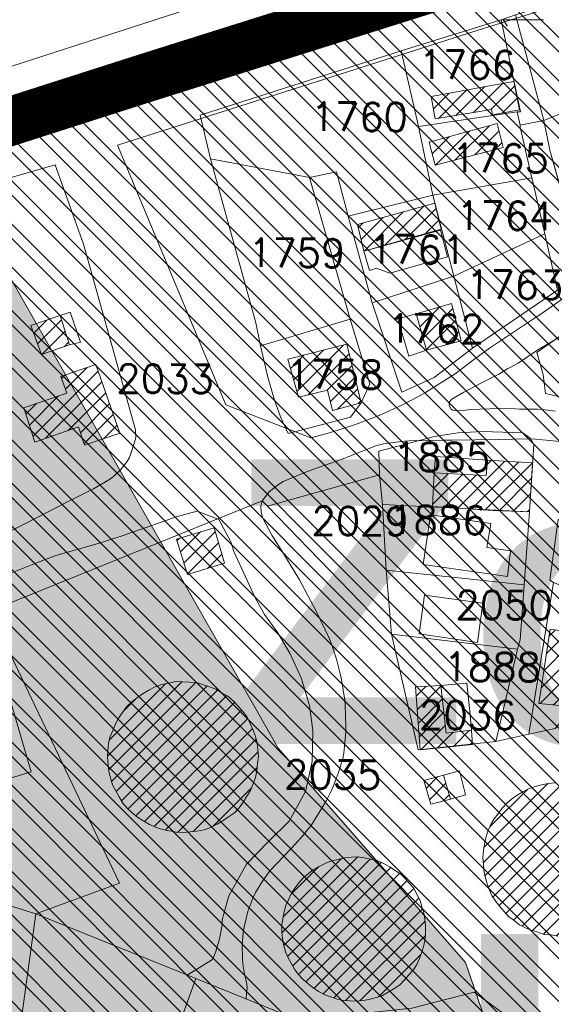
# Model space of a CAD drawing. Header units: metres. Extents: x 578835 to 593571, y 248557 to 255108.
# Tile 211 of 251: x 589807 to 589873, y 254221 to 254342. Entities that reach past the tile are written whole.
import ezdxf

# ---------------------------------------------------------------- set-up
doc = ezdxf.new("R2010")
doc.units = ezdxf.units.M
doc.linetypes.add('CACHEX2', pattern=[0.75, 0.5, -0.25])
doc.linetypes.add('SOLID_LINE', pattern=[0])
for name, color, linetype, lineweight in [('Cad-BATIMENT_BATI_LEGER13', 7, 'SOLID_LINE', 0), ('Cad-BATIMENT_BATI_PRIVE12', 7, 'SOLID_LINE', 0), ('Cad-BATIMENT_BATI_PRIVE12_HACH', 7, 'SOLID_LINE', 0), ('Cad-PARCELLAIRE_PARCELLE1', 250, 'SOLID_LINE', 0), ('Cad-PARCELLAIRE_PARCELLE1_', 250, 'SOLID_LINE', 0), ('Cad-RESEAU_ROUT_LIMITE_DE_VOIE_P23', 8, 'SOLID_LINE', 0), ('Cad-TOPONYMIE_DETAIL_PARCELLAIR181', 7, 'SOLID_LINE', 0), ('Cad-TOPONYMIE_NUMERO_DE_PARCELL182', 250, 'SOLID_LINE', 0), ('PLU', 7, 'CACHEX2', 5), ('PPRI global - contour', 152, 'Continuous', 5), ('PPRI global - hachures', 152, 'Continuous', 5), ('Zoom_Bâti hachures', 250, 'Continuous', 5)]:
    doc.layers.add(name, color=color, linetype=linetype, lineweight=lineweight)
doc.layers.add('PLU nom', color=7, linetype='Continuous')
doc.styles.get("Standard").update_dxf_attribs({"font": 'arialbd_0.ttf', "height": 50})
doc.styles.add('TEXTSTYLE_45_11', font='txt.shx', dxfattribs={"oblique": 50})

msp = doc.modelspace()

# ---------------------------------------------------------------- hatches: boundary and pattern name
at = {"layer": 'Cad-BATIMENT_BATI_PRIVE12_HACH', "ltscale": 0.4}
h = msp.add_hatch(dxfattribs=at)
h.set_pattern_fill('ANSI31', color=256, scale=0.4, style=0)
h.paths.add_polyline_path([(589868.79, 254330.54), (589868.08, 254334.04), (589864.84, 254333.44), (589857.94, 254332.18), (589858.42, 254329.43), (589865.33, 254330.58), (589865.46, 254329.92)])
h = msp.add_hatch(dxfattribs=at)
h.set_pattern_fill('ANSI31', color=256, scale=0.4, style=0)
h.paths.add_polyline_path([(589866.79, 254325.9), (589866.04, 254328.85), (589857.67, 254326.59), (589858.4, 254323.75)])
h = msp.add_hatch(dxfattribs=at)
h.set_pattern_fill('ANSI31', color=256, scale=0.4, style=0)
h.paths.add_polyline_path([(589859.15, 254315.89), (589858.38, 254319.06), (589848.88, 254316.47), (589849.65, 254313.2)])
h = msp.add_hatch(dxfattribs=at)
h.set_pattern_fill('ANSI31', color=256, scale=0.4, style=0)
h.paths.add_polyline_path([(589861.62, 254302.17), (589860.42, 254306.75), (589856.07, 254305.49), (589857.35, 254301.03)])
h = msp.add_hatch(dxfattribs=at)
h.set_pattern_fill('ANSI31', color=256, scale=0.4, style=0)
h.paths.add_polyline_path([(589813.45, 254301.67), (589812.33, 254305.26), (589808.72, 254304.06), (589810.01, 254300.48)])
h = msp.add_hatch(dxfattribs=at)
h.set_pattern_fill('ANSI31', color=256, scale=0.4, style=0)
h.paths.add_polyline_path([(589840.3, 254299.93), (589841.6, 254295.24), (589845.16, 254296.09), (589845.78, 254293.59), (589849.33, 254294.56), (589847.56, 254301.76)])
h = msp.add_hatch(dxfattribs=at)
h.set_pattern_fill('ANSI31', color=256, scale=0.4, style=0)
h.paths.add_polyline_path([(589815.32, 254289.35), (589819.65, 254290.82), (589816.71, 254299.27), (589812.39, 254297.78), (589813.13, 254295.73), (589807.84, 254293.95), (589809.19, 254289.72), (589814.55, 254291.61)])
h = msp.add_hatch(dxfattribs=at)
h.set_pattern_fill('ANSI31', color=256, scale=0.4, style=0)
h.paths.add_polyline_path([(589869.99, 254281.14), (589870.39, 254287.19), (589864.84, 254287.5), (589864.67, 254285.6), (589858.29, 254285.94), (589858.07, 254281.81), (589865.53, 254281.32)])
h = msp.add_hatch(dxfattribs=at)
h.set_pattern_fill('ANSI31', color=256, scale=0.4, style=0)
h.paths.add_polyline_path([(589826.6, 254277.8), (589827.95, 254273.46), (589832.53, 254274.86), (589831.25, 254279.21)])
h = msp.add_hatch(dxfattribs=at)
h.set_pattern_fill('ANSI31', color=256, scale=0.4, style=0)
h.paths.add_polyline_path([(589873.73, 254257.38), (589874.54, 254262.46), (589874.95, 254266.39), (589872.53, 254266.75), (589871.16, 254257.6)])
h = msp.add_hatch(dxfattribs=at)
h.set_pattern_fill('ANSI31', color=256, scale=0.4, style=0)
h.paths.add_polyline_path([(589836.54, 254252.79), (589836.3, 254253.66), (589835.99, 254254.42), (589835.68, 254255.17), (589835.29, 254255.92), (589834.73, 254256.65), (589834.18, 254257.27), (589833.63, 254257.89), (589832.92, 254258.5), (589832.23, 254258.89), (589831.45, 254259.38), (589830.68, 254259.65), (589829.92, 254259.92), (589829.07, 254260.18), (589828.16, 254260.22), (589827.34, 254260.25), (589826.51, 254260.3), (589825.62, 254260.12), (589824.81, 254259.93), (589824.01, 254259.64), (589823.22, 254259.25), (589822.51, 254258.85), (589821.81, 254258.34), (589821.12, 254257.83), (589820.5, 254257.23), (589819.99, 254256.52), (589819.48, 254255.8), (589819.12, 254255.11), (589818.78, 254254.3), (589818.43, 254253.48), (589818.25, 254252.69), (589818.16, 254251.79), (589818.14, 254251.01), (589818.22, 254250.12), (589818.29, 254249.24), (589818.52, 254248.48), (589818.76, 254247.61), (589819.15, 254246.86), (589819.55, 254246.12), (589820.02, 254245.37), (589820.57, 254244.75), (589821.2, 254244.13), (589821.82, 254243.63), (589822.61, 254243.14), (589823.29, 254242.75), (589824.15, 254242.37), (589824.91, 254242.11), (589825.75, 254241.95), (589826.59, 254241.81), (589827.49, 254241.77), (589828.31, 254241.83), (589829.13, 254241.91), (589830.02, 254242.09), (589830.82, 254242.38), (589831.61, 254242.79), (589832.32, 254243.18), (589833.02, 254243.68), (589833.73, 254244.19), (589834.33, 254244.79), (589834.84, 254245.51), (589835.28, 254246.21), (589835.72, 254246.92), (589836.05, 254247.73), (589836.32, 254248.53), (589836.5, 254249.32), (589836.59, 254250.22), (589836.68, 254251.13), (589836.61, 254251.9)])
h = msp.add_hatch(dxfattribs=at)
h.set_pattern_fill('ANSI31', color=256, scale=0.4, style=0)
h.paths.add_polyline_path([(589859.76, 254253.97), (589859.1, 254259.82), (589855.98, 254259.67), (589856.55, 254251.91), (589863.01, 254252.57), (589862.86, 254254.34)])
h = msp.add_hatch(dxfattribs=at)
h.set_pattern_fill('ANSI31', color=256, scale=0.4, style=0)
h.paths.add_polyline_path([(589857.86, 254245.22), (589860.28, 254245.87), (589859.45, 254248.81), (589857.03, 254248.16)])
h = msp.add_hatch(dxfattribs=at)
h.set_pattern_fill('ANSI31', color=256, scale=0.4, style=0)
h.paths.add_polyline_path([(589882.8, 254240.75), (589882.57, 254241.51), (589882.34, 254242.27), (589881.95, 254243.02), (589881.57, 254243.66), (589881.01, 254244.39), (589880.54, 254245.02), (589879.93, 254245.52), (589879.3, 254246.04), (589878.61, 254246.53), (589877.91, 254246.91), (589877.14, 254247.3), (589876.37, 254247.56), (589875.53, 254247.72), (589874.7, 254247.87), (589873.95, 254247.92), (589873.13, 254247.86), (589872.31, 254247.78), (589871.5, 254247.6), (589870.69, 254247.42), (589869.9, 254247.13), (589869.19, 254246.74), (589868.48, 254246.34), (589867.78, 254245.84), (589867.17, 254245.34), (589866.63, 254244.74), (589866.12, 254244.03), (589865.68, 254243.43), (589865.24, 254242.73), (589864.9, 254241.92), (589864.63, 254241.11), (589864.46, 254240.32), (589864.36, 254239.53), (589864.26, 254238.74), (589864.34, 254237.85), (589864.41, 254237.08), (589864.55, 254236.32), (589864.79, 254235.44), (589865.1, 254234.69), (589865.41, 254233.94), (589865.87, 254233.3), (589866.34, 254232.67), (589866.88, 254232.05), (589867.44, 254231.43), (589868.13, 254230.93), (589868.76, 254230.42), (589869.53, 254230.05), (589870.21, 254229.76), (589871.05, 254229.51), (589871.82, 254229.23), (589872.65, 254229.2), (589873.48, 254229.04), (589874.3, 254229.11), (589875.12, 254229.18), (589875.93, 254229.36), (589876.66, 254229.54), (589877.46, 254229.82), (589878.17, 254230.21), (589878.87, 254230.61), (589879.57, 254231.11), (589880.19, 254231.73), (589880.72, 254232.22), (589881.23, 254232.92), (589881.77, 254233.53), (589882.11, 254234.34), (589882.45, 254235.04), (589882.72, 254235.84), (589882.9, 254236.63), (589883.08, 254237.43), (589883.1, 254238.22), (589883.1, 254239.11), (589883.04, 254239.88)])
h = msp.add_hatch(dxfattribs=at)
h.set_pattern_fill('ANSI31', color=256, scale=0.4, style=0)
h.paths.add_polyline_path([(589856.78, 254232.64), (589856.55, 254233.41), (589856.17, 254234.15), (589855.77, 254234.9), (589855.22, 254235.53), (589854.67, 254236.15), (589854.14, 254236.66), (589853.43, 254237.15), (589852.83, 254237.55), (589852.05, 254237.93), (589851.28, 254238.32), (589850.52, 254238.47), (589849.68, 254238.63), (589848.93, 254238.78), (589848.11, 254238.72), (589847.29, 254238.64), (589846.48, 254238.46), (589845.67, 254238.29), (589844.96, 254238), (589844.17, 254237.6), (589843.46, 254237.21), (589842.84, 254236.71), (589842.23, 254236.21), (589841.69, 254235.61), (589841.18, 254234.9), (589840.74, 254234.3), (589840.39, 254233.49), (589840.04, 254232.79), (589839.86, 254232), (589839.68, 254231.2), (589839.58, 254230.41), (589839.57, 254229.52), (589839.64, 254228.75), (589839.78, 254227.98), (589840.03, 254227.11), (589840.34, 254226.36), (589840.72, 254225.71), (589841.12, 254224.96), (589841.58, 254224.34), (589842.13, 254223.72), (589842.74, 254223.21), (589843.37, 254222.7), (589844.07, 254222.21), (589844.84, 254221.83), (589845.6, 254221.56), (589846.37, 254221.29), (589847.12, 254221.13), (589847.95, 254221.08), (589848.78, 254221.05), (589849.6, 254221.11), (589850.41, 254221.3), (589851.22, 254221.47), (589851.94, 254221.75), (589852.64, 254222.15), (589853.35, 254222.54), (589854.05, 254223.06), (589854.65, 254223.66), (589855.19, 254224.26), (589855.71, 254224.86), (589856.14, 254225.56), (589856.5, 254226.27), (589856.76, 254227.07), (589857.02, 254227.87), (589857.2, 254228.67), (589857.22, 254229.45), (589857.23, 254230.23), (589857.16, 254231.11), (589857.01, 254231.88)])
at = {"layer": 'PPRI global - hachures', "ltscale": 0.4}
h = msp.add_hatch(dxfattribs=at)
h.set_pattern_fill('ANSI36', color=256, scale=2, style=0)
h.paths.add_polyline_path([(589867.73, 254209.52), (589862.12, 254225.78), (589839.13, 254252.12), (589793.71, 254331.72), (589779.69, 254358.07), (589761.74, 254405.72), (589751.65, 254441.03), (589748.28, 254471.86), (589752.21, 254483.63), (589766.79, 254495.41), (589774.63, 254507.53), (589774.63, 254515.94), (589773.51, 254528.83), (589766.78, 254553.5), (589753.32, 254574.24), (589734.82, 254597.78), (589712.94, 254614.04), (589679.3, 254634.22), (589664.16, 254642.06), (589645.09, 254653.84), (589631.07, 254669.53), (589626.03, 254696.61), (589626.03, 254714.55), (589629.4, 254729.12), (589637.25, 254742.58), (589650.15, 254759.39), (589671.46, 254776.21), (589678.19, 254782.38), (589691.09, 254798.07), (589702.86, 254802), (589728.66, 254801.44), (589751.09, 254794.71), (589772.4, 254786.86), (589785.3, 254776.21), (589792.03, 254762.2), (589790.91, 254745.38), (589781.93, 254730.8), (589769.04, 254728.56), (589762.31, 254719.03), (589764.55, 254710.06), (589776.33, 254706.7), (589795.39, 254703.9), (589800.44, 254690.44), (589804.37, 254676.43), (589820.07, 254670.83), (589835.21, 254679.79), (589854.28, 254699.41), (589866.61, 254731.37), (589871.1, 254763.32), (589863.81, 254799.19), (589853.71, 254829.46), (589841.38, 254852.45), (589817.82, 254868.14), (589798.2, 254882.16), (589788.66, 254912.99), (589788.1, 254932.61), (589796.51, 254952.22), (589807.17, 254965.12), (589820.07, 254976.33), (589835.21, 254989.78), (589849.79, 254992.58), (589862.13, 254990.34), (589872.78, 254979.69), (589872.78, 254966.24), (589861.57, 254953.91), (589860.44, 254941.01), (589863.81, 254924.2), (589877.27, 254910.18), (589891.85, 254902.9), (589908.11, 254891.12), (589921.57, 254879.91), (589938.39, 254878.79), (589955.22, 254875.43), (589979.89, 254862.54), (589989.43, 254853.01), (589999.52, 254842.92), (590009.05, 254836.19), (590030.36, 254836.19), (590070.18, 254842.36), (590082.52, 254844.04), (590079.3, 254858.47), (590075.1, 254875.14), (590073.23, 254890.46), (590067.89, 254908.87), (590060.01, 254935.76), (590057.87, 254947.04), (590055.52, 254958.17), (590054.24, 254970.76), (590052.86, 254978.58), (590046.39, 254997.3), (590033.57, 255034.83), (590023.88, 255060.83), (590021.74, 255066.48), (590015.07, 255080.12), (590006.83, 255091.45), (589999.43, 255100.88), (589954.56, 255082.38), (589909.7, 255061.08), (589876.05, 255040.9), (589829.51, 255015.12), (589812.12, 254999.98), (589802.03, 254978.68), (589777.92, 254947.29), (589754.29, 254925.39), (589732.98, 254912.5), (589718.4, 254901.28), (589707.18, 254877.74), (589696.43, 254864.8), (589665.59, 254857.52), (589645.96, 254862), (589631.82, 254871.08), (589625.14, 254876.25), (589594.9, 254899.64), (589546.14, 254936.69), (589528.59, 254939.61), (589485.68, 254935.71), (589455.45, 254930.84), (589457.4, 254917.19), (589271.45, 254843.83), (589174.92, 254806.04), (589453.41, 253863.98), (589983.36, 253879.56), (589972.58, 253909.07), (589973.14, 253938.22), (589964.73, 253960.64), (589906.95, 254046.02), (589873.87, 254088.06), (589868.26, 254111.6), (589873.87, 254171.02)])
at = {"layer": 'Zoom_Bâti hachures', "ltscale": 0.4}
h = msp.add_hatch(dxfattribs=at)
h.set_pattern_fill('ANSI32', color=256, scale=10, angle=90, style=0)
h.set_pattern_definition([(135, (0, 0), (-2.65165043, -2.65165043), []), (135, (1e-16, 1.7678), (-2.65165043, -2.65165043), [])])
h.paths.add_polyline_path([(589628.44, 254270.29), (589649.4, 254173.5), (589681.19, 254075.98), (590061.99, 254205.28), (590036.7, 254291.24), (590120.52, 254319.41), (590090.89, 254416.21), (589637.11, 254276.07)])

# ---------------------------------------------------------------- linework, layer by layer
at = {"layer": 'Cad-BATIMENT_BATI_LEGER13'}
for points in [[(589852.84, 254310.46), (589859.93, 254312.5), (589859.08, 254315.78), (589849.65, 254313.2), (589850.34, 254310.81), (589851.22, 254311.1), (589852.84, 254310.46), (589852.84, 254310.46)], [(589852.84, 254310.46), (589859.93, 254312.5), (589859.08, 254315.78), (589849.65, 254313.2), (589850.34, 254310.81), (589851.22, 254311.1), (589852.84, 254310.46), (589852.84, 254310.46)], [(589814.83, 254302.01), (589813.53, 254305.69), (589812.33, 254305.26), (589813.45, 254301.67), (589814.83, 254302.01), (589814.83, 254302.01)], [(589814.83, 254302.01), (589813.53, 254305.69), (589812.33, 254305.26), (589813.45, 254301.67), (589814.83, 254302.01), (589814.83, 254302.01)], [(589853.81, 254304.86), (589855.19, 254300.29), (589857.35, 254301.03), (589856.07, 254305.49), (589853.81, 254304.86), (589853.81, 254304.86)], [(589853.81, 254304.86), (589855.19, 254300.29), (589857.35, 254301.03), (589856.07, 254305.49), (589853.81, 254304.86), (589853.81, 254304.86)], [(589864.67, 254285.6), (589864.84, 254287.5), (589858.46, 254287.97), (589858.29, 254285.94), (589864.67, 254285.6), (589864.67, 254285.6)], [(589864.67, 254285.6), (589864.84, 254287.5), (589858.46, 254287.97), (589858.29, 254285.94), (589864.67, 254285.6), (589864.67, 254285.6)], [(589867.29, 254273.22), (589867.68, 254276.37), (589864.76, 254276.79), (589865.25, 254279.74), (589857.83, 254280.78), (589856.94, 254274.68), (589867.29, 254273.22), (589867.29, 254273.22)], [(589867.29, 254273.22), (589867.68, 254276.37), (589864.76, 254276.79), (589865.25, 254279.74), (589857.83, 254280.78), (589856.94, 254274.68), (589867.29, 254273.22), (589867.29, 254273.22)], [(589863.6, 254265.1), (589864.26, 254269.95), (589857.1, 254270.91), (589856.43, 254266.17), (589863.6, 254265.1), (589863.6, 254265.1)], [(589863.6, 254265.1), (589864.26, 254269.95), (589857.1, 254270.91), (589856.43, 254266.17), (589863.6, 254265.1), (589863.6, 254265.1)], [(589862.3, 254260.09), (589859.1, 254259.82), (589862.71, 254256.22), (589862.3, 254260.09), (589862.3, 254260.09)], [(589862.3, 254260.09), (589859.1, 254259.82), (589862.71, 254256.22), (589862.3, 254260.09), (589862.3, 254260.09)], [(589862.71, 254256.22), (589859.1, 254259.82), (589859.76, 254253.97), (589862.86, 254254.34), (589862.71, 254256.22), (589862.71, 254256.22)], [(589862.71, 254256.22), (589859.1, 254259.82), (589859.76, 254253.97), (589862.86, 254254.34), (589862.71, 254256.22), (589862.71, 254256.22)], [(589860.28, 254245.87), (589862.14, 254246.37), (589861.39, 254249.32), (589859.45, 254248.81), (589860.28, 254245.87), (589860.28, 254245.87)], [(589860.28, 254245.87), (589862.14, 254246.37), (589861.39, 254249.32), (589859.45, 254248.81), (589860.28, 254245.87), (589860.28, 254245.87)]]:
    msp.add_lwpolyline(points, close=True, dxfattribs=at)
at = {"layer": 'Cad-BATIMENT_BATI_PRIVE12'}
for points in [[(589868.79, 254330.54), (589868.08, 254334.04), (589864.84, 254333.44), (589857.94, 254332.18), (589858.42, 254329.43), (589865.33, 254330.58), (589865.46, 254329.92), (589868.79, 254330.54), (589868.79, 254330.54)], [(589866.79, 254325.9), (589866.04, 254328.85), (589857.67, 254326.59), (589858.4, 254323.75), (589866.79, 254325.9), (589866.79, 254325.9)], [(589859.15, 254315.89), (589858.38, 254319.06), (589848.88, 254316.47), (589849.65, 254313.2), (589859.15, 254315.89), (589859.15, 254315.89)], [(589861.62, 254302.17), (589861.62, 254302.17), (589860.42, 254306.75), (589856.07, 254305.49), (589857.35, 254301.03), (589861.62, 254302.17), (589861.62, 254302.17)], [(589813.45, 254301.67), (589812.33, 254305.26), (589808.72, 254304.06), (589810.01, 254300.48), (589813.45, 254301.67), (589813.45, 254301.67)], [(589840.3, 254299.93), (589841.6, 254295.24), (589845.16, 254296.09), (589845.78, 254293.59), (589849.33, 254294.56), (589847.56, 254301.76), (589840.3, 254299.93), (589840.3, 254299.93)], [(589815.32, 254289.35), (589819.65, 254290.82), (589816.71, 254299.27), (589812.39, 254297.78), (589813.13, 254295.73), (589807.84, 254293.95), (589809.19, 254289.72), (589814.55, 254291.61), (589815.32, 254289.35), (589815.32, 254289.35)], [(589869.99, 254281.14), (589870.39, 254287.19), (589864.84, 254287.5), (589864.67, 254285.6), (589858.29, 254285.94), (589858.07, 254281.81), (589865.53, 254281.32), (589869.99, 254281.14), (589869.99, 254281.14)], [(589826.6, 254277.8), (589827.95, 254273.46), (589832.53, 254274.86), (589831.25, 254279.21), (589826.6, 254277.8), (589826.6, 254277.8)], [(589873.73, 254257.38), (589874.54, 254262.46), (589874.95, 254266.39), (589872.53, 254266.75), (589871.16, 254257.6), (589873.73, 254257.38), (589873.73, 254257.38)], [(589836.54, 254252.79), (589836.3, 254253.66), (589835.99, 254254.42), (589835.68, 254255.17), (589835.29, 254255.92), (589834.73, 254256.65), (589834.18, 254257.27), (589833.63, 254257.89), (589832.92, 254258.5), (589832.23, 254258.89), (589831.45, 254259.38), (589830.68, 254259.65), (589829.92, 254259.92), (589829.07, 254260.18), (589828.16, 254260.22), (589827.34, 254260.25), (589826.51, 254260.3), (589825.62, 254260.12), (589824.81, 254259.93), (589824.01, 254259.64), (589823.22, 254259.25), (589822.51, 254258.85), (589821.81, 254258.34), (589821.12, 254257.83), (589820.5, 254257.23), (589819.99, 254256.52), (589819.48, 254255.8), (589819.12, 254255.11), (589818.78, 254254.3), (589818.43, 254253.48), (589818.25, 254252.69), (589818.16, 254251.79), (589818.14, 254251.01), (589818.22, 254250.12), (589818.29, 254249.24), (589818.52, 254248.48), (589818.76, 254247.61), (589819.15, 254246.86), (589819.55, 254246.12), (589820.02, 254245.37), (589820.57, 254244.75), (589821.2, 254244.13), (589821.82, 254243.63), (589822.61, 254243.14), (589823.29, 254242.75), (589824.15, 254242.37), (589824.91, 254242.11), (589825.75, 254241.95), (589826.59, 254241.81), (589827.49, 254241.77), (589828.31, 254241.83), (589829.13, 254241.91), (589830.02, 254242.09), (589830.82, 254242.38), (589831.61, 254242.79), (589832.32, 254243.18), (589833.02, 254243.68), (589833.73, 254244.19), (589834.33, 254244.79), (589834.84, 254245.51), (589835.28, 254246.21), (589835.72, 254246.92), (589836.05, 254247.73), (589836.32, 254248.53), (589836.5, 254249.32), (589836.59, 254250.22), (589836.68, 254251.13), (589836.61, 254251.9), (589836.54, 254252.79), (589836.54, 254252.79)], [(589859.76, 254253.97), (589859.1, 254259.82), (589855.98, 254259.67), (589856.55, 254251.91), (589863.01, 254252.57), (589862.86, 254254.34), (589859.76, 254253.97), (589859.76, 254253.97)], [(589857.86, 254245.22), (589860.28, 254245.87), (589859.45, 254248.81), (589857.03, 254248.16), (589857.86, 254245.22), (589857.86, 254245.22)], [(589856.78, 254232.64), (589856.55, 254233.41), (589856.17, 254234.15), (589855.77, 254234.9), (589855.22, 254235.53), (589854.67, 254236.15), (589854.14, 254236.66), (589853.43, 254237.15), (589852.83, 254237.55), (589852.05, 254237.93), (589851.28, 254238.32), (589850.52, 254238.47), (589849.68, 254238.63), (589848.93, 254238.78), (589848.11, 254238.72), (589847.29, 254238.64), (589846.48, 254238.46), (589845.67, 254238.29), (589844.96, 254238), (589844.17, 254237.6), (589843.46, 254237.21), (589842.84, 254236.71), (589842.23, 254236.21), (589841.69, 254235.61), (589841.18, 254234.9), (589840.74, 254234.3), (589840.39, 254233.49), (589840.04, 254232.79), (589839.86, 254232), (589839.68, 254231.2), (589839.58, 254230.41), (589839.57, 254229.52), (589839.64, 254228.75), (589839.78, 254227.98), (589840.03, 254227.11), (589840.34, 254226.36), (589840.72, 254225.71), (589841.12, 254224.96), (589841.58, 254224.34), (589842.13, 254223.72), (589842.74, 254223.21), (589843.37, 254222.7), (589844.07, 254222.21), (589844.84, 254221.83), (589845.6, 254221.56), (589846.37, 254221.29), (589847.12, 254221.13), (589847.95, 254221.08), (589848.78, 254221.05), (589849.6, 254221.11), (589850.41, 254221.3), (589851.22, 254221.47), (589851.94, 254221.75), (589852.64, 254222.15), (589853.35, 254222.54), (589854.05, 254223.06), (589854.65, 254223.66), (589855.19, 254224.26), (589855.71, 254224.86), (589856.14, 254225.56), (589856.5, 254226.27), (589856.76, 254227.07), (589857.02, 254227.87), (589857.2, 254228.67), (589857.22, 254229.45), (589857.23, 254230.23), (589857.16, 254231.11), (589857.01, 254231.88), (589856.78, 254232.64), (589856.78, 254232.64)]]:
    msp.add_lwpolyline(points, close=True, dxfattribs=at)
msp.add_lwpolyline([(589873.13, 254247.86), (589872.31, 254247.78), (589871.5, 254247.6), (589870.69, 254247.42), (589869.9, 254247.13), (589869.19, 254246.74), (589868.48, 254246.34), (589867.78, 254245.84), (589867.17, 254245.34), (589866.63, 254244.74), (589866.12, 254244.03), (589865.68, 254243.43), (589865.24, 254242.73), (589864.9, 254241.92), (589864.63, 254241.11), (589864.46, 254240.32), (589864.36, 254239.53), (589864.26, 254238.74), (589864.34, 254237.85), (589864.41, 254237.08), (589864.55, 254236.32), (589864.79, 254235.44), (589865.1, 254234.69), (589865.41, 254233.94), (589865.87, 254233.3), (589866.34, 254232.67), (589866.88, 254232.05), (589867.44, 254231.43), (589868.13, 254230.93), (589868.76, 254230.42), (589869.53, 254230.05), (589870.21, 254229.76), (589871.05, 254229.51), (589871.82, 254229.23), (589872.65, 254229.2), (589873.48, 254229.04)], dxfattribs=at)
at = {"layer": 'Cad-PARCELLAIRE_PARCELLE1'}
for points in [[(590005.81, 254392.38), (589816.34, 254331.9), (589626.86, 254271.53), (589626.86, 254271.53), (589626.86, 254271.53), (589625.52, 254277.66), (589635.94, 254281.11), (589682.96, 254296.22), (589714.01, 254306.2), (589743.23, 254315.47), (589768.4, 254323.72), (589791.12, 254330.99), (589847.43, 254349.24), (589882.68, 254360.13)], [(589873.15, 254254.54), (589869.91, 254253.82), (589865.87, 254252.92), (589856.31, 254251.9), (589853.05, 254266.11), (589837.79, 254281.87), (589837.16, 254282.5), (589803.61, 254268.95), (589805.09, 254265.96), (589805.09, 254265.96), (589805.09, 254265.96), (589819.62, 254235.52), (589809.31, 254231.76), (589829.01, 254223.83), (589840.11, 254219.31), (589842.11, 254219.03), (589844.75, 254219.03), (589855.53, 254220.16), (589863.19, 254222.15), (589873.2, 254214.86)]]:
    msp.add_lwpolyline(points, dxfattribs=at)
for points in [[(589847.43, 254349.24), (589837.56, 254379.29), (589813.22, 254371.66), (589787.01, 254362.98), (589782.28, 254361.46), (589791.12, 254330.99), (589847.43, 254349.24), (589847.43, 254349.24)], [(589880.91, 254346.05), (589868.29, 254342.2), (589871.78, 254329.23), (589882.7, 254333.61), (589881.39, 254341.3), (589880.91, 254346.05), (589880.91, 254346.05)], [(589866.53, 254341.6), (589854.25, 254337.78), (589856.35, 254328.48), (589868.48, 254330.29), (589868.89, 254330.31), (589868.05, 254334.37), (589866.53, 254341.6), (589866.53, 254341.6)], [(589868.48, 254330.29), (589868.89, 254330.31), (589868.05, 254334.37), (589866.53, 254341.6), (589868.29, 254342.2), (589871.78, 254329.23), (589868.86, 254328.65), (589868.48, 254330.29), (589868.48, 254330.29)], [(589854.25, 254337.78), (589829.53, 254329.89), (589830.81, 254324.53), (589842.95, 254322.22), (589846.27, 254322.95), (589847.72, 254317.49), (589858.14, 254320.05), (589856.35, 254328.48), (589854.25, 254337.78), (589854.25, 254337.78)], [(589871.78, 254329.23), (589872.5, 254325.61), (589874.02, 254320.27), (589884.39, 254325.39), (589882.83, 254333.06), (589882.7, 254333.61), (589871.78, 254329.23), (589871.78, 254329.23)], [(589858.14, 254320.05), (589870.31, 254322.19), (589868.88, 254328.42), (589868.86, 254328.65), (589868.48, 254330.29), (589856.35, 254328.48), (589858.14, 254320.05), (589858.14, 254320.05)], [(589847.96, 254304.81), (589842.95, 254322.22), (589830.81, 254324.53), (589836.38, 254304.39), (589836.95, 254301.54), (589847.96, 254304.81), (589847.96, 254304.81)], [(589860.7, 254310.12), (589858.14, 254320.05), (589870.31, 254322.19), (589871.89, 254315.3), (589860.7, 254310.12), (589860.7, 254310.12)], [(589847.72, 254317.49), (589850.68, 254306.82), (589860.7, 254310.12), (589858.14, 254320.05), (589847.72, 254317.49), (589847.72, 254317.49)], [(589900.08, 254310.32), (589894.26, 254317.74), (589884.19, 254310.1), (589870.9, 254300.73), (589871.7, 254298.01), (589871.98, 254295.69), (589884.5, 254292.73), (589895.51, 254288.31), (589898.74, 254293.05), (589891.44, 254302.46), (589900.08, 254310.32), (589900.08, 254310.32)], [(589863.02, 254301.28), (589860.7, 254310.12), (589871.89, 254315.3), (589873.46, 254308.41), (589863.02, 254301.28), (589863.02, 254301.28)], [(589850.68, 254306.82), (589854.32, 254295.87), (589858.3, 254297.65), (589863.02, 254301.28), (589860.7, 254310.12), (589850.68, 254306.82), (589850.68, 254306.82)], [(589836.95, 254301.54), (589837.85, 254297.71), (589838.67, 254294.88), (589839.42, 254292.82), (589840.33, 254290.78), (589848, 254292.77), (589849.33, 254294.56), (589850.37, 254296.87), (589847.96, 254304.81), (589836.95, 254301.54), (589836.95, 254301.54)], [(589869.99, 254281.14), (589870.53, 254289.44), (589870.13, 254290.18), (589869.17, 254290.88), (589864.21, 254291.02), (589861.18, 254290.87), (589858.33, 254290.41), (589851.48, 254288.61), (589851.56, 254285.71), (589851.95, 254282.07), (589869.99, 254281.14), (589869.99, 254281.14)], [(589851.56, 254285.71), (589837.79, 254281.87), (589853.05, 254266.11), (589852.38, 254273.97), (589851.95, 254282.07), (589851.56, 254285.71), (589851.56, 254285.71)], [(589851.95, 254282.07), (589869.99, 254281.14), (589869.35, 254272.17), (589852.38, 254273.97), (589851.95, 254282.07), (589851.95, 254282.07)], [(589885.04, 254267.81), (589887.18, 254270.89), (589889.74, 254275.67), (589873.53, 254280.21), (589872.51, 254272.77), (589872.95, 254272.47), (589885.04, 254267.81), (589885.04, 254267.81)], [(589853.05, 254266.11), (589852.38, 254273.97), (589869.35, 254272.17), (589868.85, 254265.44), (589868.53, 254264.3), (589853.05, 254266.11), (589853.05, 254266.11)], [(589873.15, 254254.54), (589884.66, 254267.44), (589885.04, 254267.81), (589872.95, 254272.47), (589869.91, 254253.82), (589873.15, 254254.54), (589873.15, 254254.54)], [(589784.11, 254253.04), (589794, 254255.88), (589798.38, 254246), (589806.73, 254248.59), (589808.74, 254249.22), (589803.97, 254265.53), (589805.09, 254265.96), (589819.62, 254235.52), (589809.31, 254231.76), (589806.59, 254232.64), (589803.7, 254233.74), (589801.87, 254234.92), (589800.41, 254236.47), (589799.33, 254237.71), (589798.07, 254239.84), (589797.42, 254241.68), (589796.66, 254243.96), (589787.47, 254241.4), (589784.11, 254253.04), (589784.11, 254253.04)], [(589853.05, 254266.11), (589865.87, 254252.92), (589868.53, 254264.3), (589853.05, 254266.11), (589853.05, 254266.11)], [(589853.05, 254266.11), (589865.87, 254252.92), (589856.31, 254251.9), (589853.05, 254266.11), (589853.05, 254266.11)], [(589907.25, 254152.29), (589849.85, 254133.3), (589849.2, 254133.13), (589848.72, 254132.97), (589856.1, 254148.09), (589853.83, 254154.47), (589856.65, 254160.07), (589855.49, 254164.98), (589848.73, 254168.87), (589847.64, 254172.12), (589804.8, 254199.27), (589809.31, 254231.76), (589829.01, 254223.83), (589820.66, 254200.83), (589834.46, 254190.63), (589843.19, 254189.69), (589872, 254195.92), (589882.1, 254166.12), (589907.25, 254152.29), (589907.25, 254152.29)], [(589873.2, 254214.86), (589863.19, 254222.15), (589855.53, 254220.16), (589844.75, 254219.03), (589842.11, 254219.03), (589840.11, 254219.31), (589829.01, 254223.83), (589820.66, 254200.83), (589834.46, 254190.63), (589843.19, 254189.69), (589872, 254195.92), (589868.3, 254206.65), (589872.33, 254213.56), (589873.2, 254214.86), (589873.2, 254214.86)]]:
    msp.add_lwpolyline(points, close=True, dxfattribs=at)
at = {"layer": 'Cad-PARCELLAIRE_PARCELLE1_'}
for points in [[(590005.81, 254392.38), (589626.86, 254271.53), (589626.86, 254271.53), (589626.86, 254271.53), (589629.19, 254259.58), (589633.09, 254265.15), (589650.11, 254253.77), (589662.43, 254245.55), (589669.33, 254240.89), (589675.41, 254236.28), (589678.08, 254232.94), (589675.68, 254226.27), (589666.21, 254229.15), (589656.73, 254232.02), (589648.09, 254234.75), (589642.5, 254237.62), (589641.04, 254234.38), (589655.88, 254229.4), (589674.97, 254222.97), (589672.99, 254216.12)], [(589875.33, 254315.48), (589872.5, 254325.61), (589871.78, 254329.23), (589868.86, 254328.65), (589868.88, 254328.42), (589870.31, 254322.19), (589871.89, 254315.3), (589873.46, 254308.41), (589863.02, 254301.28), (589858.3, 254297.65), (589854.32, 254295.87), (589850.68, 254306.82), (589847.72, 254317.49), (589846.27, 254322.95), (589842.95, 254322.22), (589847.96, 254304.81), (589850.37, 254296.87), (589849.33, 254294.56), (589848, 254292.77), (589840.33, 254290.78), (589839.42, 254292.82), (589838.67, 254294.88), (589837.85, 254297.71), (589836.95, 254301.54), (589836.38, 254304.39), (589830.81, 254324.53), (589829.53, 254329.89), (589854.25, 254337.78), (589866.53, 254341.6), (589866.53, 254341.6), (589866.53, 254341.6), (589868.29, 254342.2)], [(589803.61, 254268.95), (589837.16, 254282.5), (589837.79, 254281.87), (589851.56, 254285.71), (589851.48, 254288.61), (589858.33, 254290.41), (589861.18, 254290.87), (589864.21, 254291.02), (589869.17, 254290.88), (589870.13, 254290.18), (589870.53, 254289.44), (589869.99, 254281.14), (589869.35, 254272.17), (589868.85, 254265.44), (589868.53, 254264.3), (589865.87, 254252.92), (589869.91, 254253.82), (589872.95, 254272.47), (589872.51, 254272.77), (589873.53, 254280.21)], [(589806.73, 254248.59), (589808.74, 254249.22), (589803.97, 254265.53)], [(589804.8, 254199.27), (589809.31, 254231.76), (589806.59, 254232.64)]]:
    msp.add_lwpolyline(points, dxfattribs=at)
msp.add_lwpolyline([(589870.9, 254300.73), (589884.19, 254310.1), (589894.26, 254317.74), (589900.08, 254310.32), (589905.89, 254303.01), (589902.45, 254297.93), (589898.74, 254293.05), (589895.51, 254288.31), (589884.5, 254292.73), (589871.98, 254295.69), (589871.7, 254298.01), (589870.9, 254300.73), (589870.9, 254300.73)], close=True, dxfattribs=at)
at = {"layer": 'Cad-RESEAU_ROUT_LIMITE_DE_VOIE_P23'}
for points in [[(589819.36, 254326.22), (589864.49, 254340.59), (589902.07, 254352.39), (589914.05, 254356.53), (589927.81, 254361.08), (589940.65, 254365.07), (589968.62, 254374.03), (590007.55, 254386.66)], [(589819.36, 254326.22), (589832.66, 254294.31), (589843.11, 254290.25), (589845.14, 254290.8), (589845.66, 254290.93), (589847.73, 254291.58), (589848.49, 254291.85), (589851.51, 254293.01), (589854.4, 254294.31), (589856.29, 254295.27), (589857.23, 254295.8), (589860.85, 254298.12), (589863.47, 254300.06), (589865.21, 254301.34), (589870.27, 254304.69), (589871.26, 254305.36), (589875.15, 254308.1)], [(589811.72, 254323.78), (589799.25, 254320.21), (589799.35, 254319.83), (589772.37, 254311.16), (589742.87, 254301.7), (589716.78, 254293.26), (589700.36, 254288.11), (589656.02, 254274.38), (589638.57, 254268.82), (589636.84, 254266.96), (589635.23, 254264.91), (589629.76, 254256.37)], [(589803.31, 254277.34), (589807.97, 254279.69), (589813.37, 254282.46), (589816.41, 254283.97), (589818.36, 254285.11), (589818.86, 254285.49), (589819.77, 254286.34), (589820.54, 254287.32), (589820.83, 254287.84), (589821.57, 254290.08), (589821.61, 254290.31), (589821.59, 254291.25), (589815.18, 254314.05), (589811.72, 254323.78)], [(589868.76, 254293.76), (589868.27, 254293.8), (589866.33, 254293.87), (589862.73, 254293.73), (589861.86, 254293.62), (589861.01, 254293.56), (589860.59, 254293.65), (589860.39, 254293.78), (589860.14, 254294.22), (589860.12, 254294.46), (589860.18, 254294.68), (589860.44, 254295), (589861.94, 254295.84), (589864.01, 254296.96), (589866.25, 254298.07), (589867.36, 254298.77), (589867.61, 254298.89), (589868.61, 254299.41), (589871.05, 254301.05), (589873.68, 254302.6)], [(589873.22, 254293.51), (589871.59, 254293.71), (589871.04, 254293.75), (589868.76, 254293.76)], [(589874.2, 254289.77), (589870.74, 254290.07), (589869.82, 254290.11), (589866.19, 254290.06), (589860.51, 254289.98), (589859.45, 254289.96), (589855.2, 254289.86), (589854.62, 254289.82), (589852.31, 254289.56), (589852.07, 254289.52), (589851.12, 254289.25), (589846.98, 254287.64), (589842.82, 254286.15), (589839.74, 254284.88), (589839.04, 254284.44), (589837.97, 254283.57), (589837.16, 254282.49), (589836.98, 254281.86), (589837.02, 254281.11), (589837.24, 254280.39), (589837.59, 254279.68), (589838.35, 254278.29), (589838.81, 254277.5), (589839.58, 254276.35), (589841.72, 254272.81), (589843.43, 254269.65), (589843.83, 254268.86), (589845.43, 254265.54), (589845.77, 254264.69), (589846.3, 254263.06), (589846.71, 254261.4), (589846.9, 254260.56), (589847.29, 254258.03), (589847.35, 254257.39), (589847.45, 254254.78), (589847.43, 254254.12), (589847.19, 254251.5), (589847.05, 254250.86), (589846.54, 254249.15), (589845.91, 254247.51), (589845.56, 254246.69), (589845.04, 254245.67), (589844.16, 254244.22), (589843.18, 254242.63), (589842.9, 254242.27), (589842.07, 254241.28), (589840.75, 254239.85), (589838.1, 254237.04), (589837.17, 254235.76), (589836.32, 254234.4), (589835.98, 254233.69), (589835.38, 254232.05), (589834.97, 254230.33), (589834.82, 254229.48), (589834.7, 254227.92), (589834.71, 254226.37), (589834.76, 254225.59), (589834.93, 254224.59), (589835.27, 254223.11), (589835.29, 254222.67), (589835.22, 254221.99), (589835.19, 254221.33)], [(589827.94, 254224.24), (589831.03, 254226.17), (589831.46, 254227.15), (589831.89, 254228.68), (589832.21, 254230.37), (589832.23, 254231.04), (589833.03, 254233.99), (589835.21, 254237.88), (589837.88, 254240.61), (589840.47, 254243.16), (589842.47, 254246.81), (589843.3, 254250.48), (589843.39, 254254.3), (589842.95, 254257.36), (589841.92, 254260.76), (589840.57, 254263.69), (589839.08, 254266.28), (589837.45, 254268.53), (589836.23, 254270.69), (589835.15, 254273.08), (589833.65, 254276.28), (589833.3, 254277.49), (589831.83, 254280.21), (589829.14, 254281.23), (589826.56, 254280.55), (589823.69, 254279.53), (589821.2, 254278.64), (589820.04, 254278.23), (589816.99, 254277.28), (589811.8, 254275.79), (589809.33, 254274.86), (589805.65, 254273.38)]]:
    msp.add_lwpolyline(points, dxfattribs=at)
at = {"layer": 'Cad-TOPONYMIE_DETAIL_PARCELLAIR181'}
for points in [[(589867.18, 254340.88), (589867.26, 254340.88), (589866.78, 254341.62), (589866.78, 254341.62)], [(589866.78, 254341.62), (589871.73, 254341.6), (589871.73, 254341.6)], [(589867.26, 254340.88), (589867.25, 254340.99), (589867.25, 254340.99)]]:
    msp.add_lwpolyline(points, dxfattribs=at)
at = {"layer": 'PLU', "color": 7, "ltscale": 2, "const_width": 6}
msp.add_lwpolyline([(589449.66, 254912.98), (589526.88, 254657.39), (589570.12, 254525.31), (589586.97, 254466.5), (589610.1, 254357.84), (589626.72, 254271.68), (589626.72, 254271.68), (589822.99, 254334.51), (590005.4, 254391.96)], dxfattribs=at)
at = {"layer": 'PPRI global - contour'}
msp.add_lwpolyline([(589873.87, 254088.06), (589868.26, 254111.6), (589873.87, 254171.02), (589867.73, 254209.52), (589862.12, 254225.78), (589839.13, 254252.12), (589793.71, 254331.72), (589779.69, 254358.07), (589761.74, 254405.72), (589751.65, 254441.03)], dxfattribs=at).dxf.unprotected_set("ltscale", 0)
at = {"layer": 'Zoom_Bâti hachures', "linetype": 'Continuous', "ltscale": 0.4}
msp.add_lwpolyline([(589628.44, 254270.29), (589649.4, 254173.5), (589681.19, 254075.98), (590061.99, 254205.28), (590036.7, 254291.24), (590120.52, 254319.41), (590090.89, 254416.21), (589637.11, 254276.07)], close=True, dxfattribs=at)

# ---------------------------------------------------------------- texts
at = {"layer": 'Cad-TOPONYMIE_NUMERO_DE_PARCELL182', "style": 'TEXTSTYLE_45_11'}
for s, p in [('1766', (589856.35, 254334.38)), ('1760', (589843.08, 254327.98)), ('1765', (589860.4, 254322.91)), ('1764', (589860.96, 254315.83)), ('1759', (589835.39, 254311.26)), ('1761', (589850.23, 254311.69)), ('1763', (589862.18, 254307.34)), ('1762', (589852.49, 254301.96)), ('2033', (589819.22, 254295.8)), ('1758', (589840.07, 254296.34)), ('1885', (589853.21, 254286.19)), ('1886', (589852.74, 254278.45)), ('2029', (589843.2, 254278.32)), ('2050', (589860.89, 254267.99)), ('1888', (589859.43, 254260.4)), ('2036', (589856.42, 254254.47)), ('2035', (589839.82, 254247.16))]:
    msp.add_text(s, height=3.491, rotation=359.5887, dxfattribs=at).set_placement(p)
at = {"layer": 'PLU nom', "insert": (589844.76, 254287.62), "char_height": 35, "width": 350, "attachment_point": 2}
msp.add_mtext('Voir Zoom\\Psecteur U Pinu', dxfattribs=at)

doc.saveas('drawing.dxf')
